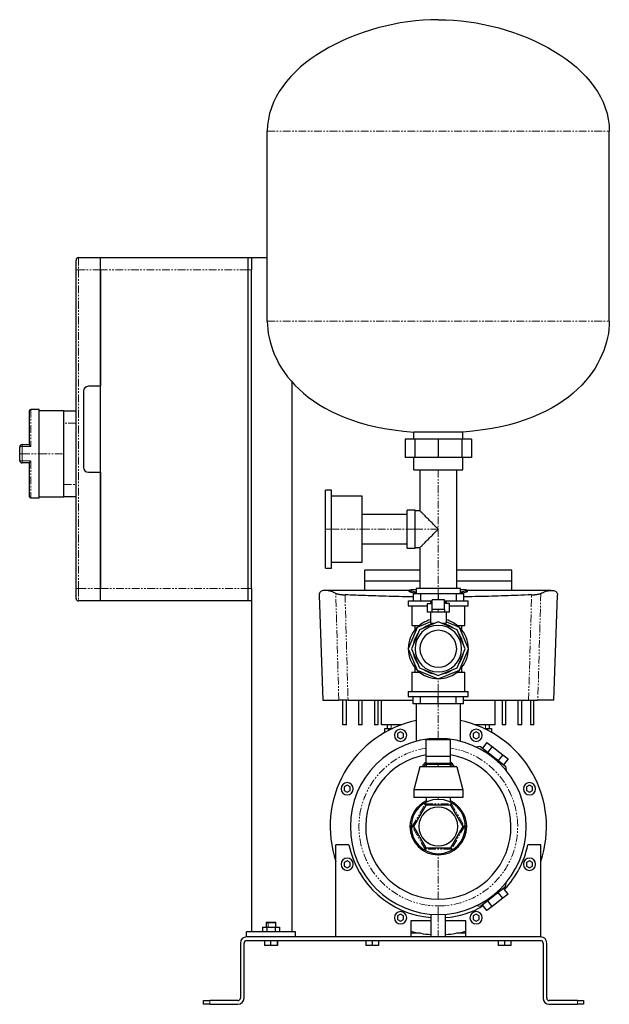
# Model space of a CAD drawing. Header units: millimetres. Extents: x 3 to 1234, y 30 to 833.
# Tile 2 of 2: x 753 to 1234, y 30 to 833. Entities that reach past the tile are written whole.
import ezdxf

# ---------------------------------------------------------------- set-up
doc = ezdxf.new("R2010")
doc.units = ezdxf.units.MM
doc.linetypes.add('PHANTOM', pattern=[12.7, 6.35, -1.27, 1.27, -1.27, 1.27, -1.27])

msp = doc.modelspace()

# ---------------------------------------------------------------- linework, layer by layer
at = {"color": 7, "linetype": 'Continuous', "lineweight": 25}
for p, q in [((954.64, 587.01), (954.64, 742.01)), ((1233.64, 587.01), (1233.64, 742.01)), ((798.64, 629.01), (798.64, 637.01)), ((800.64, 639.01), (818.64, 639.01)), ((818.64, 639.01), (938.64, 639.01)), ((818.64, 629.01), (818.64, 639.01)), ((938.64, 639.01), (938.64, 629.01)), ((938.64, 639.01), (941.64, 639.01)), ((941.64, 639.01), (941.64, 629.01)), ((941.64, 639.01), (954.64, 639.01)), ((798.64, 369.01), (798.64, 629.01)), ((818.64, 369.01), (818.64, 629.01)), ((818.64, 629.01), (818.64, 534.01)), ((938.64, 629.01), (938.64, 369.01)), ((941.64, 369.01), (941.64, 629.01)), ((804.64, 530.01), (804.64, 468.01)), ((818.64, 534.01), (808.64, 534.01)), ((974.64, 537.84), (974.64, 89.01)), ((760.64, 486.4), (760.64, 514.01)), ((768.64, 515.01), (761.64, 515.01)), ((768.64, 479.01), (768.64, 515.01)), ((788.64, 514.01), (768.64, 514.01)), ((788.64, 514.01), (798.64, 514.01)), ((788.64, 504.01), (788.64, 514.01)), ((788.64, 479.01), (788.64, 504.01)), ((1067.08, 491.01), (1067.08, 476.01)), ((1075, 491.01), (1067.08, 491.01)), ((1114.14, 496.71), (1074.14, 496.71)), ((1074.14, 491.01), (1074.14, 496.71)), ((1075, 491.01), (1075, 476.01)), ((1094.14, 491.01), (1075, 491.01)), ((1094.14, 491.01), (1094.14, 476.01)), ((1113.27, 491.01), (1094.14, 491.01)), ((1113.27, 491.01), (1113.27, 476.01)), ((1121.2, 491.01), (1113.27, 491.01)), ((1114.14, 491.01), (1114.14, 496.71)), ((1121.2, 491.01), (1121.2, 476.01)), ((752.64, 479.01), (752.64, 484.51)), ((754.64, 486.51), (760.64, 486.51)), ((752.64, 473.51), (752.64, 479.01)), ((768.64, 443.01), (768.64, 479.01)), ((788.64, 454.01), (788.64, 479.01)), ((1075, 476.01), (1067.08, 476.01)), ((1074.14, 466.01), (1074.14, 476.01)), ((1094.14, 476.01), (1075, 476.01)), ((1113.27, 476.01), (1094.14, 476.01)), ((1121.2, 476.01), (1113.27, 476.01)), ((1114.14, 466.01), (1114.14, 476.01)), ((760.64, 471.51), (754.64, 471.51)), ((760.64, 444.01), (760.64, 471.62)), ((1074.14, 466.01), (1114.14, 466.01)), ((1079.14, 466.01), (1079.14, 432.51)), ((1109.14, 369.01), (1109.14, 466.01)), ((808.64, 464.01), (818.64, 464.01)), ((818.64, 464.01), (818.64, 369.01)), ((788.64, 444.01), (788.64, 454.01)), ((761.64, 443.01), (768.64, 443.01)), ((768.64, 444.01), (788.64, 444.01)), ((798.64, 444.01), (788.64, 444.01)), ((1007.04, 449.31), (1002.04, 449.31)), ((1002.04, 417.51), (1002.04, 449.31)), ((1007.04, 417.51), (1007.04, 449.31)), ((1032.04, 444.31), (1007.04, 444.31)), ((1032.04, 417.51), (1032.04, 444.31)), ((1068.64, 429.51), (1032.04, 429.51)), ((1075.14, 433.01), (1068.64, 433.01)), ((1068.64, 417.51), (1068.64, 433.01)), ((1075.14, 417.51), (1075.14, 433.01)), ((1079.14, 432.51), (1075.14, 432.51)), ((1002.04, 385.71), (1002.04, 417.51)), ((1007.04, 385.71), (1007.04, 417.51)), ((1032.04, 390.71), (1032.04, 417.51)), ((1068.64, 402.01), (1068.64, 417.51)), ((1075.14, 402.01), (1075.14, 417.51)), ((1032.04, 405.51), (1068.64, 405.51)), ((1068.64, 402.01), (1075.14, 402.01)), ((1075.14, 402.51), (1079.14, 402.51)), ((1079.14, 402.51), (1079.14, 369.01)), ((1002.04, 385.71), (1007.04, 385.71)), ((1007.04, 390.71), (1032.04, 390.71)), ((1079.14, 384.01), (1034.14, 384.01)), ((1034.14, 375.45), (1034.14, 384.01)), ((1154.14, 384.01), (1109.14, 384.01)), ((1154.14, 375.45), (1154.14, 384.01)), ((1034.14, 375.45), (1079.14, 375.45)), ((1109.14, 375.45), (1154.14, 375.45)), ((798.64, 361.01), (798.64, 369.01)), ((818.64, 359.01), (818.64, 369.01)), ((938.64, 369.01), (938.64, 359.01)), ((941.64, 369.01), (941.64, 359.01)), ((996.95, 363.67), (999.94, 278.01)), ((1070.45, 367.54), (1002.28, 367.54)), ((1070.45, 367.69), (1070.46, 366.69)), ((1073.64, 365.01), (1073.64, 359.01)), ((1073.64, 365.01), (1079.64, 365.01)), ((1076.14, 369.01), (1076.14, 365.01)), ((1094.14, 369.01), (1076.14, 369.01)), ((1079.64, 365.01), (1079.64, 359.01)), ((1079.64, 365.01), (1094.14, 365.01)), ((1112.14, 369.01), (1094.14, 369.01)), ((1094.14, 365.01), (1094.14, 359.76)), ((1094.14, 365.01), (1108.63, 365.01)), ((1108.63, 365.01), (1108.63, 359.01)), ((1108.63, 365.01), (1114.64, 365.01)), ((1112.14, 365.07), (1112.14, 369.01)), ((1114.64, 365.01), (1114.64, 359.01)), ((1117.83, 366.69), (1117.83, 367.69)), ((1185.99, 367.54), (1117.83, 367.54)), ((1188.34, 278.01), (1191.33, 363.67)), ((818.64, 359.01), (800.64, 359.01)), ((938.64, 359.01), (818.64, 359.01)), ((941.64, 359.01), (938.64, 359.01)), ((941.64, 359.01), (941.64, 89.01)), ((1069.66, 359.01), (1069.66, 355.01)), ((1069.66, 359.01), (1089.14, 359.01)), ((1069.66, 355.01), (1085.14, 355.01)), ((1072.58, 355.01), (1072.58, 339.01)), ((1085.14, 356.76), (1085.14, 349.76)), ((1085.14, 356.76), (1089.14, 356.76)), ((1087.64, 358.16), (1087.64, 356.76)), ((1087.64, 358.16), (1089.14, 358.16)), ((1089.14, 352.1), (1089.14, 359.76)), ((1099.14, 359.76), (1089.14, 359.76)), ((1099.14, 352.1), (1099.14, 359.76)), ((1099.14, 359.01), (1118.62, 359.01)), ((1099.14, 358.16), (1100.64, 358.16)), ((1103.14, 356.76), (1099.14, 356.76)), ((1100.64, 358.16), (1100.64, 356.76)), ((1103.14, 349.76), (1103.14, 356.76)), ((1103.14, 355.01), (1118.62, 355.01)), ((1115.69, 339.01), (1115.69, 355.01)), ((1118.62, 355.01), (1118.62, 359.01)), ((1089.14, 349.76), (1085.14, 349.76)), ((1087.64, 349.76), (1087.64, 340.74)), ((1094.14, 352.1), (1089.14, 352.1)), ((1094.14, 349.76), (1089.14, 349.76)), ((1099.14, 352.1), (1094.14, 352.1)), ((1099.14, 349.76), (1094.14, 349.76)), ((1103.14, 349.76), (1099.14, 349.76)), ((1100.64, 349.76), (1100.64, 340.74)), ((1076.78, 337.37), (1069.58, 320.01)), ((1072.58, 339.01), (1078.67, 339.01)), ((1074.98, 339.01), (1074.98, 335.29)), ((1087.64, 341.87), (1076.78, 337.37)), ((1094.14, 341.87), (1078.68, 335.47)), ((1087.64, 340.74), (1091.4, 340.74)), ((1109.6, 335.47), (1094.14, 341.87)), ((1096.88, 340.74), (1100.64, 340.74)), ((1111.5, 337.37), (1100.64, 341.87)), ((1109.61, 339.01), (1115.69, 339.01)), ((1118.69, 320.01), (1111.5, 337.37)), ((1113.29, 335.29), (1113.29, 339.01)), ((1078.68, 335.47), (1072.28, 320.01)), ((1116, 320.01), (1109.6, 335.47)), ((1069.58, 320.01), (1076.78, 302.65)), ((1072.28, 320.01), (1078.68, 304.55)), ((1109.6, 304.55), (1116, 320.01)), ((1111.5, 302.65), (1118.69, 320.01)), ((1072.58, 301.01), (1072.58, 285.01)), ((1072.58, 301.01), (1078.67, 301.01)), ((1074.98, 304.74), (1074.98, 301.01)), ((1076.78, 302.65), (1094.14, 295.46)), ((1078.68, 304.55), (1094.14, 298.15)), ((1094.14, 298.15), (1109.6, 304.55)), ((1094.14, 295.46), (1111.5, 302.65)), ((1109.61, 301.01), (1115.69, 301.01)), ((1113.29, 301.01), (1113.29, 304.74)), ((1115.69, 285.01), (1115.69, 301.01)), ((1069.66, 285.01), (1069.66, 281.01)), ((1069.66, 285.01), (1094.14, 285.01)), ((1094.14, 285.01), (1118.62, 285.01)), ((1118.62, 281.01), (1118.62, 285.01)), ((999.94, 278.01), (1012.94, 278.01)), ((1016.14, 258.01), (1016.14, 278.01)), ((1019.14, 258.01), (1019.14, 278.01)), ((1020.5, 278.01), (1073.64, 278.01)), ((1029.14, 278.01), (1029.14, 258.01)), ((1032.14, 258.01), (1032.14, 278.01)), ((1042.14, 278.01), (1042.14, 258.01)), ((1045.14, 258.01), (1045.14, 278.01)), ((1047.87, 258.01), (1047.87, 278.01)), ((1069.66, 281.01), (1094.14, 281.01)), ((1073.64, 275.01), (1073.64, 281.01)), ((1079.64, 275.01), (1073.64, 275.01)), ((1076.14, 275.01), (1076.14, 244.47)), ((1079.64, 275.01), (1079.64, 281.01)), ((1094.14, 275.01), (1079.64, 275.01)), ((1094.14, 281.01), (1118.62, 281.01)), ((1094.14, 275.01), (1094.14, 281.01)), ((1108.63, 275.01), (1094.14, 275.01)), ((1108.63, 275.01), (1108.63, 281.01)), ((1114.64, 275.01), (1108.63, 275.01)), ((1112.14, 244.47), (1112.14, 275.01)), ((1114.64, 275.01), (1114.64, 281.01)), ((1114.64, 278.01), (1167.78, 278.01)), ((1140.4, 258.01), (1140.4, 278.01)), ((1146.14, 278.01), (1146.14, 258.01)), ((1149.14, 258.01), (1149.14, 278.01)), ((1159.14, 278.01), (1159.14, 258.01)), ((1162.34, 258.01), (1162.34, 278.01)), ((1169.32, 278.01), (1169.32, 258.01)), ((1172.14, 258.01), (1172.14, 278.01)), ((1188.34, 278.01), (1175.33, 278.01)), ((1019.14, 258.01), (1016.14, 258.01)), ((1032.14, 258.01), (1029.14, 258.01)), ((1045.14, 258.01), (1042.14, 258.01)), ((1064.15, 258.01), (1047.87, 258.01)), ((1052.64, 255.01), (1052.64, 258.01)), ((1140.4, 258.01), (1124.12, 258.01)), ((1135.64, 258.01), (1135.64, 255.01)), ((1149.14, 258.01), (1146.14, 258.01)), ((1162.34, 258.01), (1159.14, 258.01)), ((1172.14, 258.01), (1169.32, 258.01)), ((1050.64, 251.8), (1050.64, 255.01)), ((1050.64, 255.01), (1053.64, 255.01)), ((1053.64, 255.01), (1056.88, 255.01)), ((1063.33, 252.27), (1060.83, 250.83)), ((1060.83, 250.83), (1060.83, 247.94)), ((1065.83, 250.83), (1063.33, 252.27)), ((1065.83, 247.94), (1065.83, 250.83)), ((1124.94, 252.27), (1122.44, 250.83)), ((1122.44, 250.83), (1122.44, 247.94)), ((1127.44, 250.83), (1124.94, 252.27)), ((1127.44, 247.94), (1127.44, 250.83)), ((1131.4, 255.01), (1134.64, 255.01)), ((1134.64, 255.01), (1137.64, 255.01)), ((1137.64, 255.01), (1137.64, 251.8)), ((1060.83, 247.94), (1063.33, 246.5)), ((1063.33, 246.5), (1065.83, 247.94)), ((1104.14, 245.58), (1084.14, 245.58)), ((1084.14, 232.25), (1084.14, 245.58)), ((1104.14, 232.25), (1104.14, 245.58)), ((1122.44, 247.94), (1124.94, 246.5)), ((1124.94, 246.5), (1127.44, 247.94)), ((1133.82, 243.62), (1130.13, 238.9)), ((1133.82, 243.62), (1138.15, 240.25)), ((1128.53, 240.15), (1125.12, 239.73)), ((1128.53, 240.15), (1149.02, 224.14)), ((1138.15, 240.25), (1134.45, 235.52)), ((1138.15, 240.25), (1146.79, 233.49)), ((1146.79, 233.49), (1143.1, 228.77)), ((1146.79, 233.49), (1151.11, 230.12)), ((1084.14, 232.25), (1104.14, 232.25)), ((1084.14, 225.66), (1084.14, 232.25)), ((1085.14, 226.66), (1084.14, 225.66)), ((1084.14, 225.66), (1084.14, 223.66)), ((1094.14, 225.66), (1084.14, 225.66)), ((1085.14, 226.66), (1094.14, 226.66)), ((1094.14, 226.66), (1103.14, 226.66)), ((1104.14, 225.66), (1094.14, 225.66)), ((1104.14, 225.66), (1103.14, 226.66)), ((1104.14, 225.66), (1104.14, 232.25)), ((1104.14, 223.66), (1104.14, 225.66)), ((1151.11, 230.12), (1147.42, 225.39)), ((1079.14, 223.66), (1074.14, 204.91)), ((1109.14, 223.66), (1079.14, 223.66)), ((1109.14, 223.66), (1114.14, 204.91)), ((1149.02, 224.14), (1149.44, 220.73)), ((1019.77, 208.7), (1017.27, 207.26)), ((1017.27, 207.26), (1017.27, 204.37)), ((1017.27, 204.37), (1019.77, 202.93)), ((1022.27, 207.26), (1019.77, 208.7)), ((1019.77, 202.93), (1022.27, 204.37)), ((1022.27, 204.37), (1022.27, 207.26)), ((1114.14, 204.91), (1074.14, 204.91)), ((1074.14, 204.91), (1074.14, 198.66)), ((1114.14, 204.91), (1114.14, 198.66)), ((1168.51, 208.7), (1166.01, 207.26)), ((1166.01, 207.26), (1166.01, 204.37)), ((1166.01, 204.37), (1168.51, 202.93)), ((1171.01, 207.26), (1168.51, 208.7)), ((1168.51, 202.93), (1171.01, 204.37)), ((1171.01, 204.37), (1171.01, 207.26)), ((1114.14, 198.66), (1074.14, 198.66)), ((1084.14, 198.66), (1084.14, 194.78)), ((1104.14, 194.78), (1104.14, 198.66)), ((1084.04, 192.51), (1073.93, 175.01)), ((1104.24, 192.51), (1084.04, 192.51)), ((1114.35, 175.01), (1104.24, 192.51)), ((1073.93, 175.01), (1084.04, 157.51)), ((1104.24, 157.51), (1114.35, 175.01)), ((1010.64, 85.01), (1010.64, 160.01)), ((1021.16, 160.01), (1010.64, 160.01)), ((1084.04, 157.51), (1104.24, 157.51)), ((1177.64, 160.01), (1167.11, 160.01)), ((1177.64, 85.01), (1177.64, 160.01)), ((1019.77, 147.09), (1017.27, 145.65)), ((1017.27, 145.65), (1017.27, 142.76)), ((1022.27, 145.65), (1019.77, 147.09)), ((1022.27, 142.76), (1022.27, 145.65)), ((1168.51, 147.09), (1166.01, 145.65)), ((1166.01, 145.65), (1166.01, 142.76)), ((1171.01, 145.65), (1168.51, 147.09)), ((1171.01, 142.76), (1171.01, 145.65)), ((1017.27, 142.76), (1019.77, 141.32)), ((1019.77, 141.32), (1022.27, 142.76)), ((1166.01, 142.76), (1168.51, 141.32)), ((1168.51, 141.32), (1171.01, 142.76)), ((1149.02, 125.88), (1149.44, 129.29)), ((1149.02, 125.88), (1128.53, 109.88)), ((1146.79, 116.53), (1143.1, 121.26)), ((1151.11, 119.91), (1147.42, 124.63)), ((1138.15, 109.78), (1134.45, 114.5)), ((1146.79, 116.53), (1138.15, 109.78)), ((1151.11, 119.91), (1146.79, 116.53)), ((1128.53, 109.88), (1125.12, 110.3)), ((1133.82, 106.4), (1130.13, 111.13)), ((1138.15, 109.78), (1133.82, 106.4)), ((953.94, 97.01), (953.64, 96.71)), ((953.64, 96.71), (953.64, 93.01)), ((953.64, 96.71), (955.45, 96.71)), ((953.94, 97.01), (955.62, 97.01)), ((955.45, 96.71), (961.64, 96.71)), ((955.62, 97.01), (961.34, 97.01)), ((961.64, 96.71), (961.34, 97.01)), ((961.64, 93.01), (961.64, 96.71)), ((1063.33, 103.53), (1060.83, 102.08)), ((1060.83, 102.08), (1060.83, 99.2)), ((1060.83, 99.2), (1063.33, 97.75)), ((1065.83, 102.08), (1063.33, 103.53)), ((1063.33, 97.75), (1065.83, 99.2)), ((1065.83, 99.2), (1065.83, 102.08)), ((1088.14, 98.01), (1071.64, 98.01)), ((1071.64, 98.01), (1071.64, 85.01)), ((1088.14, 103.51), (1088.14, 85.01)), ((1100.14, 85.01), (1100.14, 103.51)), ((1116.64, 98.01), (1100.14, 98.01)), ((1116.64, 85.01), (1116.64, 98.01)), ((1124.94, 103.53), (1122.44, 102.08)), ((1122.44, 102.08), (1122.44, 99.2)), ((1122.44, 99.2), (1124.94, 97.75)), ((1127.44, 102.08), (1124.94, 103.53)), ((1124.94, 97.75), (1127.44, 99.2)), ((1127.44, 99.2), (1127.44, 102.08)), ((937.64, 85.01), (937.64, 89.01)), ((977.64, 89.01), (937.64, 89.01)), ((950.71, 93.01), (950.71, 89.01)), ((950.71, 93.01), (954.17, 93.01)), ((954.17, 93.01), (954.17, 89.01)), ((954.17, 93.01), (961.1, 93.01)), ((961.1, 93.01), (961.1, 89.01)), ((961.1, 93.01), (964.57, 93.01)), ((964.57, 93.01), (964.57, 89.01)), ((977.64, 85.01), (977.64, 89.01)), ((1177.64, 85.01), (937.64, 85.01)), ((937.64, 82.01), (1177.64, 82.01)), ((952.29, 82.01), (952.29, 78.01)), ((957.31, 82.01), (957.31, 78.01)), ((962.66, 82.01), (962.66, 78.01)), ((962.99, 82.01), (962.99, 78.01)), ((1034.94, 82.01), (1034.94, 78.01)), ((1040.14, 82.01), (1040.14, 78.01)), ((1045.34, 82.01), (1045.34, 78.01)), ((1079.34, 88.01), (1071.64, 88.01)), ((1116.64, 88.01), (1108.94, 88.01)), ((1142.94, 82.01), (1142.94, 78.01)), ((1148.14, 82.01), (1148.14, 78.01)), ((1153.34, 82.01), (1153.34, 78.01)), ((932.64, 80.01), (932.64, 35.01)), ((935.64, 35.01), (935.64, 80.01)), ((957.31, 78.01), (952.29, 78.01)), ((962.66, 78.01), (957.31, 78.01)), ((962.99, 78.01), (962.66, 78.01)), ((1040.14, 78.01), (1034.94, 78.01)), ((1045.34, 78.01), (1040.14, 78.01)), ((1148.14, 78.01), (1142.94, 78.01)), ((1153.34, 78.01), (1148.14, 78.01)), ((1179.64, 80.01), (1179.64, 35.01)), ((1182.64, 35.01), (1182.64, 80.01)), ((902.64, 30.01), (902.64, 33.01)), ((902.64, 33.01), (907.64, 33.01)), ((930.64, 33.01), (907.64, 33.01)), ((1207.64, 33.01), (1184.64, 33.01)), ((1207.64, 33.01), (1212.64, 33.01)), ((1212.64, 33.01), (1212.64, 30.01)), ((907.64, 30.01), (902.64, 30.01)), ((907.64, 30.01), (930.64, 30.01)), ((1184.64, 30.01), (1207.64, 30.01)), ((1212.64, 30.01), (1207.64, 30.01))]:
    msp.add_line(p, q, dxfattribs=at)
at = {"color": 8, "linetype": 'PHANTOM', "lineweight": 18}
for p, q in [((954.64, 742.01), (1233.64, 742.01)), ((800.64, 639.01), (800.64, 629.01)), ((800.64, 629.01), (798.64, 629.01)), ((800.64, 629.01), (800.64, 369.01)), ((818.64, 629.01), (800.64, 629.01)), ((938.64, 629.01), (818.64, 629.01)), ((941.64, 629.01), (938.64, 629.01)), ((954.64, 587.01), (1233.64, 587.01)), ((761.64, 515.01), (761.64, 484.83)), ((798.64, 504.01), (788.64, 504.01)), ((754.64, 486.51), (754.64, 484.83)), ((761.64, 484.83), (754.64, 484.83)), ((754.64, 484.83), (754.64, 479.01)), ((754.64, 479.01), (752.64, 479.01)), ((754.64, 479.01), (768.64, 479.01)), ((754.64, 479.01), (754.64, 473.19)), ((768.64, 479.01), (788.64, 479.01)), ((754.64, 473.19), (761.64, 473.19)), ((754.64, 471.51), (754.64, 473.19)), ((761.64, 473.19), (761.64, 443.01)), ((1094.14, 466.01), (1094.14, 417.51)), ((788.64, 454.01), (798.64, 454.01)), ((1002.04, 417.51), (1007.04, 417.51)), ((1007.04, 417.51), (1032.04, 417.51)), ((1032.04, 417.51), (1068.64, 417.51)), ((1068.64, 417.51), (1075.14, 417.51)), ((1075.14, 417.51), (1094.14, 417.51)), ((1094.14, 417.51), (1094.14, 369.01)), ((800.64, 369.01), (798.64, 369.01)), ((800.64, 369.01), (800.64, 359.01)), ((800.64, 369.01), (818.64, 369.01)), ((818.64, 369.01), (938.64, 369.01)), ((938.64, 369.01), (941.64, 369.01)), ((1094.14, 365.01), (1094.14, 369.01)), ((1094.14, 349.76), (1094.14, 352.1)), ((1094.14, 285.01), (1094.14, 295.46)), ((1094.14, 281.01), (1094.14, 285.01)), ((1094.14, 246.76), (1094.14, 275.01)), ((1055.64, 258.01), (1055.64, 255.01)), ((1132.64, 255.01), (1132.64, 258.01)), ((1053.64, 255.01), (1053.64, 253.42)), ((1134.64, 253.42), (1134.64, 255.01)), ((1094.14, 246.76), (1094.14, 245.58)), ((1094.14, 226.66), (1094.14, 225.66)), ((1094.14, 225.66), (1094.14, 223.66)), ((1072.78, 175.01), (1083.46, 193.51)), ((1083.46, 193.51), (1104.82, 193.51)), ((1094.14, 198.66), (1094.14, 197.16)), ((1104.82, 193.51), (1115.5, 175.01)), ((1083.46, 156.51), (1072.78, 175.01)), ((1115.5, 175.01), (1104.82, 156.51)), ((1104.82, 156.51), (1083.46, 156.51)), ((1094.14, 115.76), (1094.14, 151.86)), ((1094.14, 103.26), (1094.14, 110.26)), ((955.62, 97.01), (955.45, 96.71)), ((955.45, 93.01), (955.45, 96.71)), ((1094.14, 103.26), (1094.14, 85.01)), ((907.64, 33.01), (907.64, 30.01)), ((1207.64, 30.01), (1207.64, 33.01))]:
    msp.add_line(p, q, dxfattribs=at)
at = {"color": 8, "linetype": 'PHANTOM', "lineweight": 18, "flags": 128}
for points in [[(1012.94, 278.01), (1011.58, 326.78), (1010.51, 365.1)], [(1018.03, 363.94), (1019.41, 315.82), (1020.5, 278.01)], [(1167.78, 278.01), (1169.16, 326.13), (1170.25, 363.94)], [(1177.76, 365.1), (1176.4, 316.33), (1175.33, 278.01)]]:
    msp.add_lwpolyline(points, dxfattribs=at)
at = {"color": 7, "linetype": 'Continuous', "lineweight": 25, "flags": 128}
for points in [[(1082.48, 223.66), (1083.31, 225.23), (1084.14, 226.35)], [(1104.14, 226.35), (1104.96, 225.23), (1105.8, 223.66)]]:
    msp.add_lwpolyline(points, dxfattribs=at)
at = {"color": 7, "linetype": 'Continuous', "lineweight": 25}
for centre, radius, start, end in [((800.64, 637.01), 2, 90, 180), ((808.64, 530.01), 4, 90, 180), ((761.64, 514.01), 1, 90, 180), ((754.64, 484.51), 2, 90, 180), ((754.64, 473.51), 2, 180, 270), ((808.64, 468.01), 4, 180, 270), ((761.64, 444.01), 1, 180, 270), ((800.64, 361.01), 2, 180, 270), ((1094.14, 320.01), 18.97, 90, 270), ((1094.14, 320.01), 24.5, 105.38514, 134.68742), ((1094.14, 320.01), 20.73, 99.50736, 125.49264), ((1094.14, 320.01), 18.97, 270, 90), ((1094.14, 320.01), 20.73, 54.50736, 80.49264), ((1094.14, 320.01), 24.5, 45.31258, 74.61486), ((1094.14, 320.01), 24.5, 135.31258, 180), ((1094.14, 320.01), 20.73, 144.50736, 170.49264), ((1094.14, 320.01), 15, 90, 270), ((1094.14, 320.01), 15, 270, 90), ((1094.14, 320.01), 20.73, 9.50736, 35.49264), ((1094.14, 320.01), 24.5, 0, 44.68742), ((1094.14, 320.01), 24.5, 180, 224.68742), ((1094.14, 320.01), 20.73, 189.50736, 215.49264), ((1094.14, 320.01), 20.73, 324.50736, 350.49264), ((1094.14, 320.01), 24.5, 315.31258, 0), ((1094.14, 320.01), 24.5, 225.31258, 314.68742), ((1094.14, 320.01), 20.73, 234.50736, 260.49264), ((1094.14, 320.01), 20.73, 279.50736, 305.49264), ((1094.14, 175.01), 88.25, 101.76898, 198.88402), ((1094.14, 175.01), 88.25, 341.11598, 78.23102), ((1063.33, 249.38), 5, 90, 270), ((1063.33, 249.38), 5, 270, 90), ((1124.94, 249.38), 5, 90, 270), ((1124.94, 249.38), 5, 270, 90), ((1094.14, 175.01), 71.75, 90, 270), ((1094.14, 175.01), 71.75, 270, 90), ((1094.14, 175.01), 59.25, 99.71668, 270), ((1094.14, 175.01), 59.25, 270, 80.28332), ((1019.77, 205.82), 5, 90, 270), ((1019.77, 205.82), 5, 270, 90), ((1168.51, 205.82), 5, 90, 270), ((1168.51, 205.82), 5, 270, 90), ((1094.14, 175.01), 23.15, 115.59236, 180), ((1094.14, 175.01), 22.15, 0, 180), ((1094.14, 175.01), 23.15, 0, 64.40764), ((1094.14, 175.01), 15.88, 0, 180), ((1094.14, 175.01), 23.15, 180, 0), ((1094.14, 175.01), 22.15, 180, 0), ((1094.14, 175.01), 15.88, 180, 0), ((1094.14, 175.01), 74.5, 191.61546, 265.38057), ((1094.14, 175.01), 74.5, 316.46723, 348.38454), ((1019.77, 144.21), 5, 90, 270), ((1019.77, 144.21), 5, 270, 90), ((1168.51, 144.21), 5, 90, 270), ((1168.51, 144.21), 5, 270, 90), ((1063.33, 100.64), 5, 90, 270), ((1063.33, 100.64), 5, 270, 90), ((1094.14, 175.01), 74.5, 274.61943, 299.53277), ((1124.94, 100.64), 5, 90, 270), ((1124.94, 100.64), 5, 270, 90), ((1094.14, 175.01), 88.25, 255.22893, 266.10153), ((1094.14, 175.01), 88.25, 273.89847, 284.77107), ((937.64, 80.01), 5, 90, 180), ((937.64, 80.01), 2, 90, 180), ((1177.64, 80.01), 5, 0, 90), ((1177.64, 80.01), 2, 0, 90), ((930.64, 35.01), 5, 270, 0), ((930.64, 35.01), 2, 270, 0), ((1184.64, 35.01), 5, 180, 270), ((1184.64, 35.01), 2, 180, 270)]:
    msp.add_arc(centre, radius, start, end, dxfattribs=at)
at = {"color": 8, "linetype": 'PHANTOM', "lineweight": 18}
for centre, radius, start, end in [((754.15, 481.5), 3.37, 81.68985, 116.68782), ((754.15, 476.52), 3.37, 243.31218, 278.31015), ((1094.14, 175.01), 64.75, 98.88433, 270), ((1094.14, 175.01), 64.75, 270, 81.11567)]:
    msp.add_arc(centre, radius, start, end, dxfattribs=at)
at = {"color": 7, "linetype": 'Continuous', "lineweight": 25}
for points in [[(1094.14, 833.01), (1028.63, 833.01), (954.64, 795.16), (954.64, 742.01)], [(1094.14, 833.01), (1159.65, 833.01), (1233.64, 795.16), (1233.64, 742.01)], [(954.64, 587.01), (954.64, 553.42), (983.83, 503.17), (1074.14, 496.71)], [(1233.64, 587.01), (1233.64, 553.42), (1204.45, 503.17), (1114.14, 496.71)], [(1034.14, 367.53), (1034.14, 370.57), (1034.14, 373.21), (1034.14, 375.45)], [(1154.14, 367.53), (1154.14, 370.57), (1154.14, 373.21), (1154.14, 375.45)]]:
    msp.add_open_spline(points, degree=3, dxfattribs=at)
for points, knots in [([(761.64, 484.83), (761.61, 484.88), (761.56, 484.95), (761.48, 485.06), (761.41, 485.16), (761.35, 485.24), (761.26, 485.37), (761.14, 485.54), (760.98, 485.76), (760.85, 485.96), (760.75, 486.12), (760.68, 486.24), (760.65, 486.33), (760.64, 486.38), (760.64, 486.4)], [0, 0, 0, 0, 0.063858, 0.120876, 0.171055, 0.214395, 0.250897, 0.383949, 0.499792, 0.631934, 0.749742, 0.83916, 0.922247, 1, 1, 1, 1]), ([(760.64, 471.62), (760.64, 471.63), (760.64, 471.65), (760.65, 471.69), (760.67, 471.73), (760.69, 471.78), (760.71, 471.84), (760.76, 471.93), (760.85, 472.07), (760.98, 472.26), (761.14, 472.48), (761.29, 472.69), (761.46, 472.93), (761.57, 473.09), (761.64, 473.19)], [0, 0, 0, 0, 0.038305, 0.077802, 0.118638, 0.160942, 0.204833, 0.250416, 0.3682, 0.500359, 0.616179, 0.749246, 0.853264, 1, 1, 1, 1]), ([(1094.14, 417.51), (1093.51, 418.14), (1092.85, 418.8), (1091.45, 420.2), (1090.71, 420.94), (1089.17, 422.48), (1088.37, 423.28), (1086.76, 424.89), (1085.94, 425.71), (1084.34, 427.31), (1083.56, 428.09), (1082.12, 429.53), (1081.46, 430.19), (1080.35, 431.3), (1079.9, 431.75), (1079.3, 432.35), (1079.14, 432.51), (1079.14, 432.51)], [0, 0, 0, 0, 0.125, 0.125, 0.25, 0.25, 0.375, 0.375, 0.5, 0.5, 0.625, 0.625, 0.75, 0.75, 0.875, 0.875, 1, 1, 1, 1]), ([(1079.14, 402.51), (1079.14, 402.51), (1079.3, 402.67), (1079.9, 403.28), (1080.35, 403.72), (1081.46, 404.83), (1082.12, 405.49), (1083.56, 406.93), (1084.34, 407.71), (1085.94, 409.31), (1086.76, 410.13), (1088.37, 411.75), (1089.17, 412.54), (1090.71, 414.08), (1091.45, 414.82), (1092.85, 416.22), (1093.51, 416.89), (1094.14, 417.51)], [0, 0, 0, 0, 0.125, 0.125, 0.25, 0.25, 0.375, 0.375, 0.5, 0.5, 0.625, 0.625, 0.75, 0.75, 0.875, 0.875, 1, 1, 1, 1]), ([(1010.51, 365.1), (1009.25, 365.66), (1006.74, 366.77), (1003.68, 367.46), (1001.15, 367.64), (999.19, 367.3), (997.83, 366.5), (997.03, 365.32), (996.99, 364.21), (996.95, 363.67)], [0, 0, 0, 0, 0.143965, 0.287027, 0.429815, 0.57511, 0.719989, 0.864946, 1, 1, 1, 1]), ([(1010.51, 365.1), (1010.54, 365.08), (1010.6, 365.05), (1010.69, 365.01), (1010.8, 364.97), (1010.91, 364.93), (1011.03, 364.89), (1011.15, 364.85), (1011.29, 364.81), (1011.43, 364.77), (1011.76, 364.68), (1012.34, 364.55), (1013.26, 364.39), (1014.31, 364.24), (1015.24, 364.14), (1015.97, 364.07), (1016.47, 364.03), (1016.98, 364), (1017.5, 363.97), (1017.86, 363.95), (1018.03, 363.94)], [0, 0, 0, 0, 0.027892, 0.055684, 0.083403, 0.111076, 0.138729, 0.16639, 0.194085, 0.22184, 0.249681, 0.37494, 0.499623, 0.625118, 0.74969, 0.80018, 0.850298, 0.900204, 0.950053, 1, 1, 1, 1]), ([(1073.64, 362.33), (1073.34, 362.34), (1065.89, 362.38), (1055.74, 362.64), (1043.14, 363.01), (1034.96, 363.29), (1026.56, 363.6), (1020.97, 363.83), (1018.03, 363.94)], [0, 0, 0, 0, 0.0161042, 0.3979267, 0.5441323, 0.6947678, 0.8396307, 1, 1, 1, 1]), ([(1076.14, 365.01), (1075.55, 365.17), (1073.95, 365.43), (1072.12, 365.86), (1070.83, 366.31), (1070.3, 366.59), (1070.46, 366.69), (1070.46, 366.69)], [0, 0, 0, 0, 0.161805, 0.439569, 0.718951, 0.996753, 1, 1, 1, 1]), ([(1076.14, 366.07), (1075.56, 366.17), (1073.96, 366.43), (1072.15, 366.86), (1070.76, 367.31), (1070.3, 367.7), (1070.74, 368.01), (1072.11, 368.23), (1073.92, 368.37), (1075.54, 368.41), (1076.14, 368.43)], [0, 0, 0, 0, 0.07995, 0.219522, 0.359397, 0.49875, 0.638833, 0.778103, 0.918116, 1, 1, 1, 1]), ([(1112.14, 368.43), (1112.73, 368.41), (1114.35, 368.37), (1116.16, 368.23), (1117.53, 368.01), (1117.97, 367.7), (1117.52, 367.32), (1116.13, 366.86), (1114.33, 366.43), (1112.73, 366.17), (1112.14, 366.07)], [0, 0, 0, 0, 0.081355, 0.220638, 0.360652, 0.500272, 0.639899, 0.779916, 0.919213, 1, 1, 1, 1]), ([(1117.83, 366.69), (1117.82, 366.69), (1117.97, 366.59), (1117.45, 366.31), (1116.15, 365.86), (1114.33, 365.43), (1112.73, 365.17), (1112.14, 365.07)], [0, 0, 0, 0, 0.002787, 0.281414, 0.560819, 0.838788, 1, 1, 1, 1]), ([(1170.25, 363.94), (1166.47, 363.79), (1159.22, 363.5), (1148.38, 363.11), (1137.71, 362.78), (1126.89, 362.53), (1119.18, 362.38), (1115.09, 362.34), (1114.64, 362.33)], [0, 0, 0, 0, 0.205816, 0.395598, 0.586727, 0.781437, 0.976061, 1, 1, 1, 1]), ([(1170.25, 363.94), (1170.34, 363.95), (1170.54, 363.96), (1170.83, 363.97), (1171.12, 363.99), (1171.4, 364), (1171.69, 364.02), (1171.97, 364.04), (1172.24, 364.07), (1172.52, 364.09), (1173.1, 364.14), (1173.96, 364.24), (1175.01, 364.38), (1175.93, 364.55), (1176.56, 364.69), (1176.96, 364.8), (1177.2, 364.87), (1177.42, 364.95), (1177.61, 365.02), (1177.71, 365.07), (1177.76, 365.1)], [0, 0, 0, 0, 0.027694, 0.055338, 0.082958, 0.110581, 0.138231, 0.165937, 0.193724, 0.221621, 0.249653, 0.374136, 0.499567, 0.624291, 0.749617, 0.799806, 0.849782, 0.899702, 0.949722, 1, 1, 1, 1]), ([(1177.76, 365.1), (1179.03, 365.66), (1181.54, 366.77), (1184.6, 367.46), (1187.13, 367.64), (1189.09, 367.3), (1190.45, 366.5), (1191.24, 365.32), (1191.29, 364.21), (1191.33, 363.67)], [0, 0, 0, 0, 0.143966, 0.287028, 0.429817, 0.575112, 0.719991, 0.864948, 1, 1, 1, 1]), ([(1089.14, 349.76), (1089.14, 349.82), (1089.14, 349.95), (1089.14, 350.16), (1089.14, 350.39), (1089.14, 350.64), (1089.14, 350.98), (1089.14, 351.47), (1089.14, 351.88), (1089.14, 352.1)], [0, 0, 0, 0, 0.084017, 0.179253, 0.285709, 0.386788, 0.499991, 0.726711, 1, 1, 1, 1]), ([(1099.14, 352.1), (1099.14, 351.88), (1099.14, 351.47), (1099.14, 350.99), (1099.14, 350.65), (1099.14, 350.37), (1099.14, 350.07), (1099.14, 349.86), (1099.14, 349.76)], [0, 0, 0, 0, 0.273278, 0.500031, 0.605399, 0.700028, 0.863805, 1, 1, 1, 1]), ([(1020.5, 278.01), (1020.4, 278.01), (1020.2, 278.01), (1019.9, 278.01), (1019.61, 278.01), (1019.33, 278.01), (1019.04, 278.01), (1018.76, 278.01), (1018.48, 278.01), (1018.21, 278.01), (1017.62, 278.01), (1016.76, 278.01), (1015.7, 278.01), (1014.77, 278.01), (1014.14, 278.01), (1013.74, 278.01), (1013.5, 278.01), (1013.28, 278.01), (1013.1, 278.01), (1012.99, 278.01), (1012.94, 278.01)], [0, 0, 0, 0, 0.027856, 0.055623, 0.083327, 0.110992, 0.138645, 0.166312, 0.194018, 0.221789, 0.24965, 0.374558, 0.499508, 0.624488, 0.749518, 0.799755, 0.84977, 0.899715, 0.949741, 1, 1, 1, 1]), ([(1167.78, 278.01), (1167.89, 278.01), (1168.1, 278.01), (1168.42, 278.01), (1168.74, 278.01), (1169.05, 278.01), (1169.36, 278.01), (1169.66, 278.01), (1169.96, 278.01), (1170.25, 278.01), (1170.53, 278.01), (1170.81, 278.01), (1171.09, 278.01), (1171.35, 278.01), (1171.61, 278.01), (1171.86, 278.01), (1172.1, 278.01), (1172.33, 278.01), (1172.63, 278.01), (1172.97, 278.01), (1173.36, 278.01), (1173.73, 278.01), (1174.08, 278.01), (1174.4, 278.01), (1174.68, 278.01), (1174.94, 278.01), (1175.16, 278.01), (1175.28, 278.01), (1175.33, 278.01)], [0, 0, 0, 0, 0.0301496, 0.0602987, 0.0904277, 0.1205168, 0.1505465, 0.1804972, 0.2103497, 0.2400851, 0.2696847, 0.2991304, 0.3284045, 0.3574897, 0.3863696, 0.4150281, 0.4434499, 0.4716204, 0.4995258, 0.5525575, 0.6064939, 0.6612345, 0.7166702, 0.7726844, 0.8291541, 0.8859511, 0.9429442, 1, 1, 1, 1]), ([(1081.26, 223.66), (1081.49, 224.23), (1082.11, 225.77), (1083.35, 227), (1084.14, 227.78)], [0, 0, 0, 0, 0.364993, 1, 1, 1, 1]), ([(1104.14, 227.78), (1104.92, 227), (1106.16, 225.77), (1106.79, 224.23), (1107.01, 223.66)], [0, 0, 0, 0, 0.633802, 1, 1, 1, 1]), ([(1083.46, 193.51), (1083.53, 193.39), (1083.6, 193.27), (1083.74, 193.02), (1083.81, 192.9), (1083.92, 192.71), (1083.97, 192.63), (1084.02, 192.53), (1084.04, 192.51), (1084.04, 192.51)], [0, 0, 0, 0, 0.25, 0.25, 0.5, 0.5, 0.75, 0.75, 1, 1, 1, 1]), ([(1104.82, 193.51), (1104.75, 193.39), (1104.68, 193.27), (1104.54, 193.02), (1104.47, 192.9), (1104.36, 192.71), (1104.31, 192.63), (1104.25, 192.53), (1104.24, 192.51), (1104.24, 192.51)], [0, 0, 0, 0, 0.25, 0.25, 0.5, 0.5, 0.75, 0.75, 1, 1, 1, 1]), ([(1072.78, 175.01), (1072.91, 175.01), (1073.06, 175.01), (1073.34, 175.01), (1073.48, 175.01), (1073.71, 175.01), (1073.79, 175.01), (1073.91, 175.01), (1073.93, 175.01), (1073.93, 175.01)], [0, 0, 0, 0, 0.25, 0.25, 0.5, 0.5, 0.75, 0.75, 1, 1, 1, 1]), ([(1114.35, 175.01), (1114.35, 175.01), (1114.37, 175.01), (1114.48, 175.01), (1114.57, 175.01), (1114.8, 175.01), (1114.93, 175.01), (1115.22, 175.01), (1115.36, 175.01), (1115.5, 175.01)], [0, 0, 0, 0, 0.25, 0.25, 0.5, 0.5, 0.75, 0.75, 1, 1, 1, 1]), ([(1084.04, 157.51), (1084.04, 157.51), (1084.02, 157.49), (1083.97, 157.39), (1083.92, 157.32), (1083.81, 157.12), (1083.74, 157), (1083.6, 156.76), (1083.53, 156.63), (1083.46, 156.51)], [0, 0, 0, 0, 0.25, 0.25, 0.5, 0.5, 0.75, 0.75, 1, 1, 1, 1]), ([(1104.24, 157.51), (1104.24, 157.51), (1104.25, 157.49), (1104.31, 157.39), (1104.36, 157.32), (1104.47, 157.12), (1104.54, 157), (1104.68, 156.76), (1104.75, 156.63), (1104.82, 156.51)], [0, 0, 0, 0, 0.25, 0.25, 0.5, 0.5, 0.75, 0.75, 1, 1, 1, 1])]:
    msp.add_open_spline(points, degree=3, knots=knots, dxfattribs=at)

doc.saveas('drawing.dxf')
